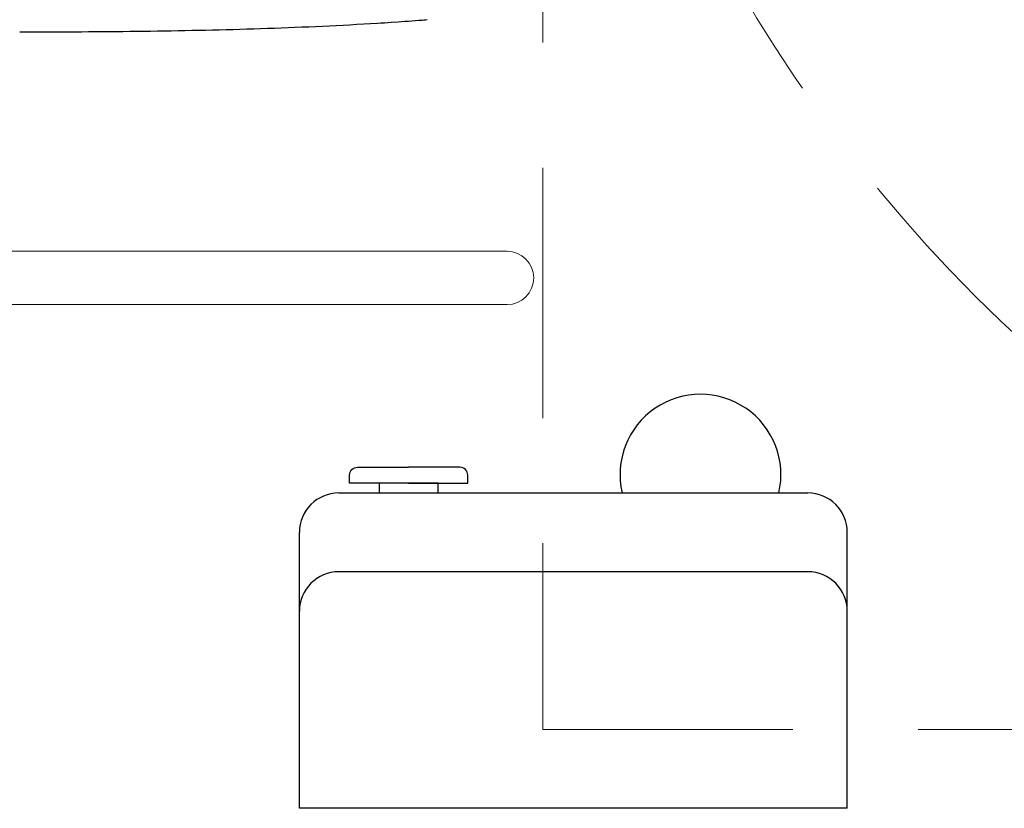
# Model space of a CAD drawing. Header units: centimetres. Extents: x 4120 to 19220, y -7417 to 180.
# Tile 128 of 223: x 12313 to 12363, y -4354 to -4314. Entities that reach past the tile are written whole.
import ezdxf

# ---------------------------------------------------------------- set-up
doc = ezdxf.new("R2010")
doc.units = ezdxf.units.CM
doc.linetypes.add('DASHED', pattern=[19.05, 12.7, -6.35])
doc.layers.add('A_Wyposażenie', color=8, linetype='Continuous')

# ---------------------------------------------------------------- blocks, each defined once
blk = doc.blocks.new('wyposażenie blok')
at = {"layer": 'A_Wyposażenie', "color": 8, "linetype": 'Continuous', "lineweight": 20}
for p, q in [((967.318, -375.103), (1020.644, -375.103)), ((967.318, -377.807), (1020.644, -377.807))]:
    blk.add_line(p, q, dxfattribs=at)
at = {"layer": 'A_Wyposażenie', "color": 8}
for p, q in [((1012.107, -387.362), (1035.907, -387.362)), ((1010.107, -403.362), (1010.107, -389.362)), ((1037.907, -403.362), (1037.907, -389.362)), ((1035.907, -391.362), (1012.107, -391.362)), ((1037.907, -403.362), (1010.107, -403.362))]:
    blk.add_line(p, q, dxfattribs=at)
at = {"layer": 'A_Wyposażenie', "color": 8, "linetype": 'DASHED', "lineweight": 0, "flags": 128}
blk.add_lwpolyline([(1022.452, -399.362), (1172.452, -399.362), (1172.452, -249.362), (1022.452, -249.362)], close=True, dxfattribs=at)
at = {"layer": 'A_Wyposażenie', "color": 8, "linetype": 'Continuous'}
blk.add_lwpolyline([(995.914, -363.969), (996.264, -363.969), (996.613, -363.969), (996.962, -363.969), (997.312, -363.968), (997.661, -363.967), (998.01, -363.966), (998.359, -363.965), (998.709, -363.964), (999.058, -363.962), (999.407, -363.96), (999.757, -363.958), (1000.106, -363.955), (1000.455, -363.952), (1000.804, -363.949), (1001.154, -363.946), (1001.503, -363.942), (1001.852, -363.938), (1002.202, -363.934), (1002.551, -363.929), (1002.9, -363.924), (1003.249, -363.919), (1003.599, -363.913), (1003.948, -363.907), (1004.297, -363.9), (1004.646, -363.893), (1004.996, -363.886), (1005.345, -363.878), (1005.694, -363.87), (1006.043, -363.862), (1006.392, -363.853), (1006.742, -363.844), (1007.091, -363.834), (1007.44, -363.823), (1007.789, -363.813), (1008.138, -363.802), (1008.487, -363.79), (1008.836, -363.778), (1009.185, -363.765), (1009.534, -363.752), (1009.883, -363.738), (1010.232, -363.724), (1010.581, -363.709), (1010.93, -363.693), (1011.279, -363.677), (1011.628, -363.661), (1011.977, -363.644), (1012.326, -363.626), (1012.675, -363.607), (1013.024, -363.588), (1013.372, -363.569), (1013.721, -363.548), (1014.07, -363.527), (1014.244, -363.516), (1014.418, -363.505), (1014.593, -363.494), (1014.767, -363.483), (1015.115, -363.46), (1015.464, -363.436), (1015.638, -363.424), (1015.812, -363.411), (1015.986, -363.399), (1016.161, -363.386), (1016.335, -363.372), (1016.422, -363.365), (1016.509, -363.358), (1016.596, -363.35)], dxfattribs=at)
at = {"layer": 'A_Wyposażenie', "color": 8}
for points in [[(1015.652, -386.862), (1012.652, -386.862), (1012.652, -386.462, -0.414214), (1013.052, -386.062, 0), (1015.652, -386.062, -3.979577)], [(1015.652, -386.862), (1018.652, -386.862), (1018.652, -386.462, 0.414214), (1018.252, -386.062, 0), (1015.652, -386.062, 3.979577)]]:
    blk.add_lwpolyline(points, format="xyb", dxfattribs=at)
blk.add_lwpolyline([(1017.152, -386.862), (1014.152, -386.862), (1014.152, -387.362), (1017.152, -387.362)], close=True, dxfattribs=at)
at = {"layer": 'A_Wyposażenie', "color": 8, "linetype": 'DASHED', "lineweight": 0}
blk.add_circle((1097.452, -324.362), 75, dxfattribs=at)
at = {"layer": 'A_Wyposażenie', "color": 8, "linetype": 'Continuous', "lineweight": 20}
blk.add_arc((1020.644, -376.455), 1.352, 270, 90, dxfattribs=at)
at = {"layer": 'A_Wyposażenie', "color": 8}
for centre, radius, start, end in [((1030.459, -386.438), 4.082, 346.9264, 193.0736), ((1012.107, -389.362), 2, 90, 180), ((1035.907, -389.362), 2, 0, 90), ((1012.107, -393.362), 2, 90, 180), ((1035.907, -393.362), 2, 0, 90)]:
    blk.add_arc(centre, radius, start, end, dxfattribs=at)

msp = doc.modelspace()

# ---------------------------------------------------------------- block references
at = {"layer": 'A_Wyposażenie'}
msp.add_blockref('wyposażenie blok', (11317.575, -3950.23), dxfattribs=at)

doc.saveas('drawing.dxf')
